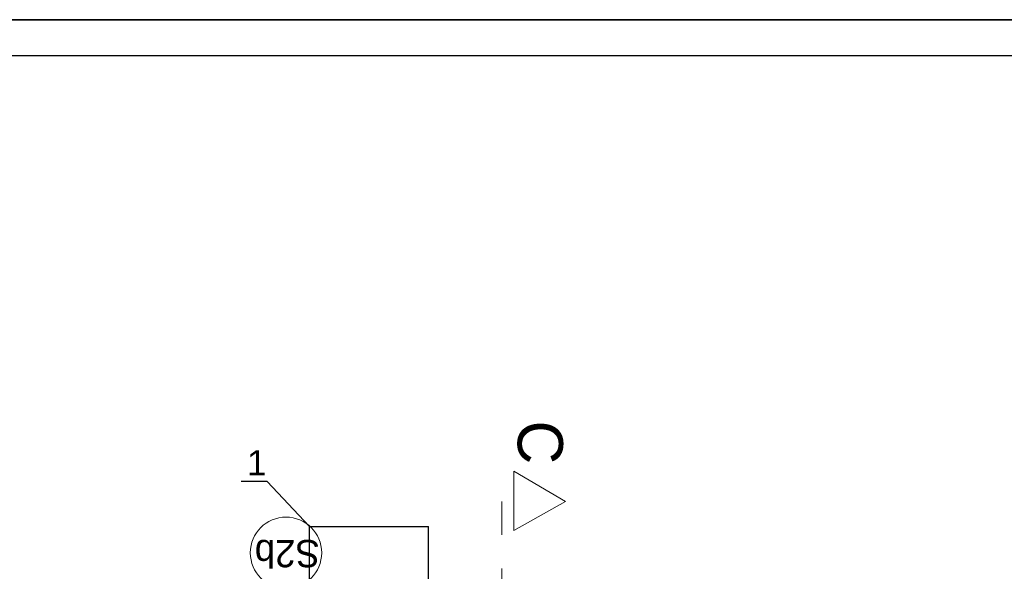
# Model space of a CAD drawing. Header units: inches. Extents: x -515158 to -470211, y -1887 to 84268.
# Tile 14 of 102: x -506242 to -497964, y 13985 to 18625. Entities that reach past the tile are written whole.
import ezdxf

# ---------------------------------------------------------------- set-up
doc = ezdxf.new("R2010")
doc.units = ezdxf.units.IN
doc.header["$MEASUREMENT"] = 0
doc.set_wipeout_variables(frame=1)
doc.linetypes.add('Dashed', pattern=[564.444447, 282.222223, -282.222223])
doc.layers.add('#opisy', color=7, linetype='Continuous')
doc.layers.add('_TABELA', color=7, linetype='Continuous')
for name, color, linetype, lineweight in [('#podkład', 252, 'Continuous', 9), ('Arch opisy_Nr_Pióra__1', 252, 'Continuous', 25), ('Arch opisy_Nr_Pióra__21', 252, 'Continuous', 9), ('INWENT OPISY_Nr_Pióra__21', 252, 'Continuous', 9), ('INWENT OPISY_Nr_Pióra__41', 252, 'Continuous', 15)]:
    doc.layers.add(name, color=color, linetype=linetype, lineweight=lineweight)
doc.styles.add('GENERATED_STYLE_7', font='txt')

# ---------------------------------------------------------------- blocks, each defined once
blk = doc.blocks.new('parter')
at = {"layer": 'Arch opisy_Nr_Pióra__21', "color": 252, "linetype": 'Continuous'}
blk.add_circle((-504002.7, 46270.2), 300, dxfattribs=at)
at = {"layer": 'INWENT OPISY_Nr_Pióra__41', "color": 252, "linetype": 'Continuous'}
for p, q in [((-501652.1, 46702.6), (-502088.3, 46958.3)), ((-502088.3, 46458.3), (-502088.3, 46958.3)), ((-502088.3, 46458.3), (-501652.1, 46702.6))]:
    blk.add_line(p, q, dxfattribs=at)
at = {"layer": 'INWENT OPISY_Nr_Pióra__41', "color": 252, "linetype": 'Dashed'}
blk.add_line((-502188.3, 46702.6), (-502188.3, 45602.6), dxfattribs=at)
at = {"layer": 'Arch opisy_Nr_Pióra__1', "color": 252, "linetype": 'Continuous', "style": 'GENERATED_STYLE_7'}
blk.add_text('S2b', height=230, rotation=180, dxfattribs=at).set_placement((-503718, 46378.8))
at = {"layer": 'INWENT OPISY_Nr_Pióra__21', "color": 252, "linetype": 'Continuous', "style": 'GENERATED_STYLE_7'}
blk.add_text('C', height=380, rotation=270, dxfattribs=at).set_placement((-502054.8, 47382.7))
blk = doc.blocks.new('pompa c.')
at = {"lineweight": 30}
for p, q in [((-503805, 46490.6), (-502805, 46490.6)), ((-503805, 45665.6), (-503805, 46490.6)), ((-502805, 45665.6), (-503805, 45665.6))]:
    blk.add_line(p, q, dxfattribs=at)
blk.add_lwpolyline([(-502805, 45665.6), (-502805, 46490.6)], dxfattribs=at)

msp = doc.modelspace()

# ---------------------------------------------------------------- linework, layer by layer
at = {"layer": '#opisy'}
for p, q in [((-504161.7, 14739.2), (-504379.9, 14739.2)), ((-503805, 14360.7), (-504161.7, 14739.2))]:
    msp.add_line(p, q, dxfattribs=at)

# ---------------------------------------------------------------- block references
at = {"layer": '#podkład'}
msp.add_blockref('parter', (0, -32129.9), dxfattribs=at)
msp.add_blockref('pompa c.', (0, -32129.9))

# ---------------------------------------------------------------- texts
at = {"layer": '#opisy', "color": 7, "lineweight": 5, "ltscale": 10, "insert": (-504329.9, 15002.9), "char_height": 210, "attachment_point": 1}
msp.add_mtext('\\fArial|b0|i0|c238|p34;1 ', dxfattribs=at)

# ---------------------------------------------------------------- next in the draw order: wipeouts: each hides what was drawn before it
msp.add_wipeout([(-509451, 3775.2), (-508201, 4080.2), (-488751, 4080.2), (-488751, 18320.2), (-488451, 18625.2), (-488451, 3775.2)])

# ---------------------------------------------------------------- next in the draw order: linework, layer by layer
at = {"layer": '_TABELA', "color": 7}
msp.add_lwpolyline([(-509451, 18625.2), (-488451, 18625.2), (-509451, 18625.2), (-509451, 3775.2), (-488451, 3775.2), (-488451, 18625.2)], dxfattribs=at)
msp.add_lwpolyline([(-488751, 18320.2), (-508201, 18320.2), (-508201, 4080.2), (-488751, 4080.2)], close=True, dxfattribs=at)

doc.saveas('drawing.dxf')
